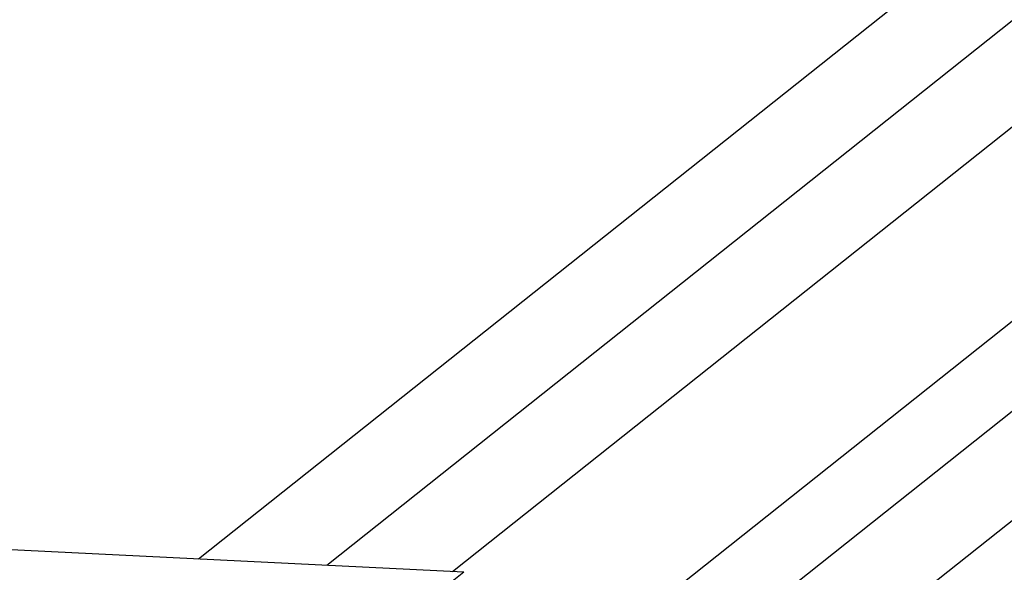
# Model space of a CAD drawing. Header units: millimetres. Extents: x 0 to 420, y 0 to 297.
# Tile 10 of 30: x 139 to 170, y 74 to 92. Entities that reach past the tile are written whole.
import ezdxf

# ---------------------------------------------------------------- set-up
doc = ezdxf.new("R2010")
doc.units = ezdxf.units.MM
doc.header["$LTSCALE"] = 23.1
doc.layers.add('COMPONENTS', color=7, linetype='CONTINUOUS')

msp = doc.modelspace()

# ---------------------------------------------------------------- linework, layer by layer
at = {"layer": 'COMPONENTS', "color": 9, "linetype": 'CONTINUOUS'}
for p, q in [((175.32929, 99.00737), (144.53127, 74.51578)), ((177.27274, 97.13469), (148.5752, 74.31349)), ((177.59487, 94.03403), (152.54657, 74.11482)), ((181.4184, 90.94466), (154.84869, 69.81557)), ((184.46596, 90.52234), (154.89952, 67.01015)), ((186.25244, 88.4954), (154.96108, 63.61151))]:
    msp.add_line(p, q, dxfattribs=at)
at = {"layer": 'COMPONENTS', "color": 7, "linetype": 'CONTINUOUS'}
for q in [(108.6857, 76.30896), (151.48642, 72.97644)]:
    msp.add_line((152.89594, 74.09734), q, dxfattribs=at)

doc.saveas('drawing.dxf')
